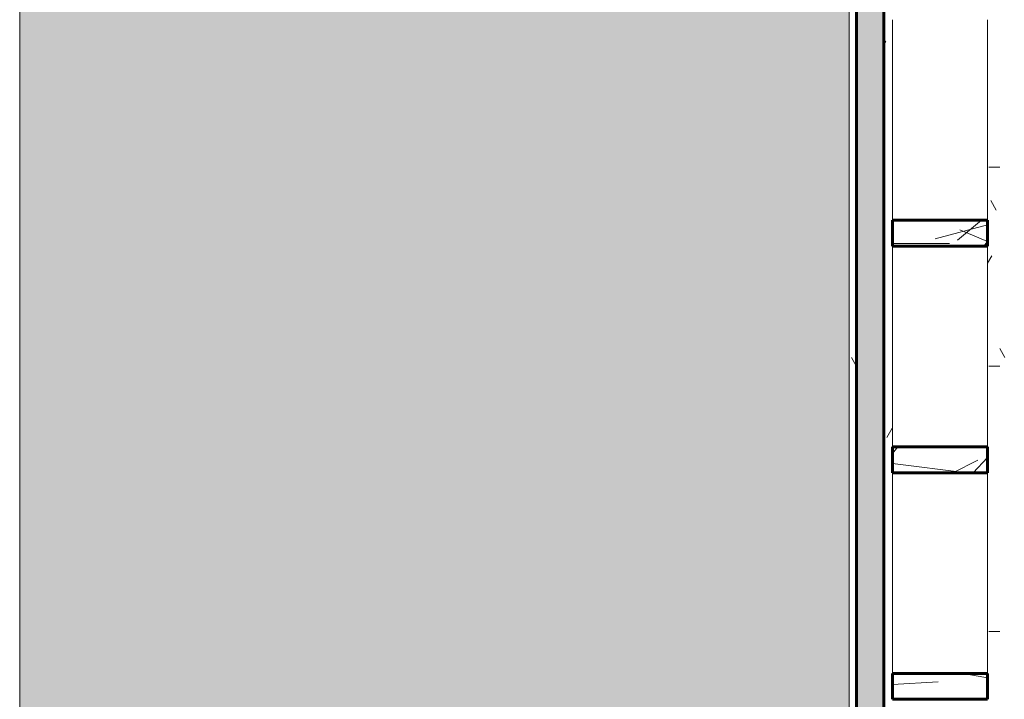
# Model space of a CAD drawing. Header units: inches. Extents: x 1931 to 3155, y 8338 to 8904.
# Tile 7 of 45: x 2286 to 2343, y 8559 to 8599. Entities that reach past the tile are written whole.
import ezdxf

# ---------------------------------------------------------------- set-up
doc = ezdxf.new("R2010")
doc.units = ezdxf.units.IN
doc.header["$MEASUREMENT"] = 0
for name, color, linetype, lineweight in [('A-FLOR', 192, 'Continuous', 18), ('A-GLAZ-CWMG', 51, 'Continuous', 9), ('A-GLAZ-CWMG-1', 51, 'Continuous', 60), ('A-WALL-1', 113, 'Continuous', 9), ('A-WALL-2', 113, 'Continuous', 60), ('C-BLDG-PADS', 91, 'Continuous', 9)]:
    doc.layers.add(name, color=color, linetype=linetype, lineweight=lineweight)

# ---------------------------------------------------------------- blocks, each defined once
blk = doc.blocks.new('Rectangular Mullion - Stud - Base_Head-1249821-FLOOR PLAN - 2ND FLOOR')
at = {"layer": 'A-GLAZ-CWMG'}
for p, q in [((2336.837, 8560.794), (2336.837, 8572.404)), ((2342.337, 8572.404), (2342.337, 8560.794))]:
    blk.add_line(p, q, dxfattribs=at)
blk = doc.blocks.new('Rectangular Mullion - Stud - Vertical-1346809-FLOOR PLAN - 2ND FLOOR')
at = {"layer": 'A-GLAZ-CWMG'}
h = blk.add_hatch(dxfattribs=at)
h.set_pattern_fill('FP_12', color=256, style=0, pattern_type=2)
h.set_pattern_definition([(94.764, (-8555.214, -2336.837), (20.0293162, -264.33073053), [2.89, -286.108]), (78.69, (-8555.454, -2333.957), (14.7692292, 97.846637), [3.671, -118.705]), (45, (-8554.734, -2330.357), (0, 24.000618), [2.715, -31.226]), (43.152, (-8552.814, -2328.437), (358.50590651, 337.59427673), [5.264, -521.098]), (77.005, (-8548.974, -2324.837), (-51.5072332, -215.190878), [3.202, -316.998]), (90, (-8548.254, -2321.717), (-24, 24), [6, -18]), (99.462, (-8548.254, -2315.717), (16.2151408, -121.2976096), [2.92, -143.067]), (95.711, (-8548.734, -2336.837), (19.2491386, -216.4749802), [2.412, -238.785]), (90, (-8548.974, -2334.437), (-24, 24), [3.6, -20.4]), (61.699, (-8548.974, -2330.837), (141.13929466, 265.5406774), [3.544, -350.812]), (37.875, (-8547.294, -2327.717), (-122.5849696, -92.67717717), [5.473, -268.169]), (50.711, (-8542.974, -2324.357), (117.3845733, 146.13938044), [3.411, -337.693]), (83.66, (-8540.814, -2321.717), (18.7314135, 192.5853557), [4.347, -212.983]), (101.889, (-8540.334, -2317.397), (69.58287241, -336.50838353), [4.66, -461.336]), (96.71, (-8541.294, -2336.837), (-26.78553556, 215.67256736), [4.108, -406.706]), (86.634, (-8541.774, -2332.757), (21.18346446, 384.16597991), [4.087, -404.618]), (56.31, (-8541.534, -2328.677), (-35.076419, -40.615467), [4.327, -82.207]), (42.51, (-8539.134, -2325.077), (262.00993717, 242.17158089), [3.907, -386.785]), (75.069, (-8536.254, -2322.437), (69.01056513, 264.79744534), [3.726, -368.854]), (90, (-8535.294, -2318.837), (-24, 24), [2.88, -21.12]), (102.995, (-8535.294, -2315.957), (-51.5072332, 215.190878), [3.202, -316.998]), (90, (-8559.294, -2329.397), (-24, 24), [0.063, -23.937]), (226.848, (-8555.694, -2326.037), (337.59427673, 358.50590651), [5.264, -521.098]), (243.435, (-8535.294, -2329.877), (-4.799914, -33.599609), [2.147, -51.519]), (261.87, (-8536.254, -2331.797), (-17.2798751, -144.9601737), [3.394, -166.312]), (293.199, (-8536.734, -2335.157), (53.7938028, -117.5174286), [1.828, -180.951]), (63.435, (-8555.694, -2326.037), (4.799914, 33.599609), [2.683, -50.982]), (83.29, (-8554.494, -2323.637), (-26.78553556, -215.67256736), [4.108, -406.706]), (100.125, (-8554.014, -2319.557), (-73.66378219, 407.70250838), [6.826, -675.804]), (100.305, (-8557.854, -2336.837), (-28.2248388, 143.232332), [2.683, -265.645]), (74.476, (-8558.334, -2334.197), (-74.47540965, -263.31229919), [4.484, -443.873]), (47.121, (-8557.134, -2329.877), (-289.84112791, -310.28971512), [4.585, -453.934]), (55.305, (-8554.014, -2326.517), (165.50303544, 241.72817335), [3.795, -375.679]), (80.538, (-8551.854, -2323.397), (16.2151408, 121.2976096), [4.38, -141.607]), (96.582, (-8551.134, -2319.077), (46.17851199, -408.21037087), [6.281, -621.859]), (98.13, (-8551.854, -2336.837), (17.2798751, -144.9601737), [3.394, -166.312]), (78.69, (-8552.334, -2333.477), (14.7692292, 97.846637), [3.671, -118.705]), (47.49, (-8551.614, -2329.877), (-242.17158089, -262.00993717), [3.907, -386.785]), (45, (-8548.974, -2326.997), (0, 24.000618), [4.412, -29.529]), (72.646, (-8545.854, -2323.877), (-98.7331841, -311.14572085), [4.023, -398.29]), (93.367, (-8544.654, -2320.037), (21.19016942, -384.16561013), [4.087, -404.618]), (107.103, (-8544.894, -2315.957), (-75.3745247, 238.96152613), [3.264, -323.171]), (98.746, (-8545.854, -2336.837), (-27.60680008, 167.44529743), [3.157, -312.514]), (75.069, (-8546.334, -2333.717), (69.01056513, 264.79744534), [3.726, -368.854]), (57.995, (-8545.374, -2330.117), (-76.3139748, -117.3041158), [4.528, -221.887]), (40.101, (-8542.974, -2326.277), (-313.24407783, -262.52245709), [5.961, -590.186]), (74.055, (-8538.414, -2322.437), (-30.3394132, -94.1891725), [3.494, -171.228]), (96.009, (-8537.454, -2319.077), (-26.49841584, 239.73726688), [4.585, -453.934]), (113.199, (-8537.934, -2314.517), (-53.7938028, 117.5174286), [1.828, -180.951]), (99.462, (-8538.654, -2336.837), (16.2151408, -121.2976096), [2.92, -143.067]), (79.992, (-8539.134, -2333.957), (45.26219381, 264.48359408), [4.143, -410.161]), (52.595, (-8538.414, -2329.877), (238.21694532, 313.36391941), [5.136, -508.486]), (60.945, (-8559.294, -2325.797), (91.9257102, 170.2633483), [2.471, -244.624]), (79.216, (-8558.094, -2323.637), (-74.2040015, -383.5801134), [5.131, -507.931]), (97.125, (-8557.134, -2318.597), (18.0921544, -168.7389667), [5.805, -187.689])])
h.paths.add_polyline_path([(0, 0), (0, 5.5), (1.5, 5.5), (1.5, 0)], flags=0)
at = {"layer": 'A-GLAZ-CWMG-1'}
for p, q in [((0, 0), (0, 5.5)), ((0, 5.5), (1.5, 5.5)), ((1.5, 5.5), (1.5, 0)), ((1.5, 0), (0, 0))]:
    blk.add_line(p, q, dxfattribs=at)
blk = doc.blocks.new('Rectangular Mullion - Stud - Vertical-V7-FLOOR PLAN - 2ND FLOOR')
at = {"layer": 'A-GLAZ-CWMG'}
h = blk.add_hatch(dxfattribs=at)
h.set_pattern_fill('FP_13', color=256, style=0, pattern_type=2)
h.set_pattern_definition([(94.764, (-8568.324, -2336.837), (20.0293162, -264.33073053), [2.89, -286.108]), (78.69, (-8568.564, -2333.957), (14.7692292, 97.846637), [3.671, -118.705]), (45, (-8567.844, -2330.357), (0, 24.000618), [2.715, -31.226]), (43.152, (-8565.924, -2328.437), (358.50590651, 337.59427673), [5.264, -521.098]), (77.005, (-8562.084, -2324.837), (-51.5072332, -215.190878), [3.202, -316.998]), (90, (-8561.364, -2321.717), (-24, 24), [6, -18]), (99.462, (-8561.364, -2315.717), (16.2151408, -121.2976096), [2.92, -143.067]), (95.711, (-8561.844, -2336.837), (19.2491386, -216.4749802), [2.412, -238.785]), (90, (-8562.084, -2334.437), (-24, 24), [3.6, -20.4]), (61.699, (-8562.084, -2330.837), (141.13929466, 265.5406774), [3.544, -350.812]), (37.875, (-8560.404, -2327.717), (-122.5849696, -92.67717717), [5.473, -268.169]), (50.711, (-8556.084, -2324.357), (117.3845733, 146.13938044), [3.411, -337.693]), (83.66, (-8553.924, -2321.717), (18.7314135, 192.5853557), [4.347, -212.983]), (101.889, (-8553.444, -2317.397), (69.58287241, -336.50838353), [4.66, -461.336]), (96.71, (-8554.404, -2336.837), (-26.78553556, 215.67256736), [4.108, -406.706]), (86.634, (-8554.884, -2332.757), (21.18346446, 384.16597991), [4.087, -404.618]), (56.31, (-8554.644, -2328.677), (-35.076419, -40.615467), [4.327, -82.207]), (42.51, (-8552.244, -2325.077), (262.00993717, 242.17158089), [3.907, -386.785]), (75.069, (-8549.364, -2322.437), (69.01056513, 264.79744534), [3.726, -368.854]), (90, (-8548.404, -2318.837), (-24, 24), [2.88, -21.12]), (102.995, (-8548.404, -2315.957), (-51.5072332, 215.190878), [3.202, -316.998]), (90, (-8572.404, -2329.397), (-24, 24), [0.063, -23.937]), (226.848, (-8568.804, -2326.037), (337.59427673, 358.50590651), [5.264, -521.098]), (243.435, (-8548.404, -2329.877), (-4.799914, -33.599609), [2.147, -51.519]), (261.87, (-8549.364, -2331.797), (-17.2798751, -144.9601737), [3.394, -166.312]), (293.199, (-8549.844, -2335.157), (53.7938028, -117.5174286), [1.828, -180.951]), (63.435, (-8568.804, -2326.037), (4.799914, 33.599609), [2.683, -50.982]), (83.29, (-8567.604, -2323.637), (-26.78553556, -215.67256736), [4.108, -406.706]), (100.125, (-8567.124, -2319.557), (-73.66378219, 407.70250838), [6.826, -675.804]), (100.305, (-8570.964, -2336.837), (-28.2248388, 143.232332), [2.683, -265.645]), (74.476, (-8571.444, -2334.197), (-74.47540965, -263.31229919), [4.484, -443.873]), (47.121, (-8570.244, -2329.877), (-289.84112791, -310.28971512), [4.585, -453.934]), (55.305, (-8567.124, -2326.517), (165.50303544, 241.72817335), [3.795, -375.679]), (80.538, (-8564.964, -2323.397), (16.2151408, 121.2976096), [4.38, -141.607]), (96.582, (-8564.244, -2319.077), (46.17851199, -408.21037087), [6.281, -621.859]), (98.13, (-8564.964, -2336.837), (17.2798751, -144.9601737), [3.394, -166.312]), (78.69, (-8565.444, -2333.477), (14.7692292, 97.846637), [3.671, -118.705]), (47.49, (-8564.724, -2329.877), (-242.17158089, -262.00993717), [3.907, -386.785]), (45, (-8562.084, -2326.997), (0, 24.000618), [4.412, -29.529]), (72.646, (-8558.964, -2323.877), (-98.7331841, -311.14572085), [4.023, -398.29]), (93.367, (-8557.764, -2320.037), (21.19016942, -384.16561013), [4.087, -404.618]), (107.103, (-8558.004, -2315.957), (-75.3745247, 238.96152613), [3.264, -323.171]), (98.746, (-8558.964, -2336.837), (-27.60680008, 167.44529743), [3.157, -312.514]), (75.069, (-8559.444, -2333.717), (69.01056513, 264.79744534), [3.726, -368.854]), (57.995, (-8558.484, -2330.117), (-76.3139748, -117.3041158), [4.528, -221.887]), (40.101, (-8556.084, -2326.277), (-313.24407783, -262.52245709), [5.961, -590.186]), (74.055, (-8551.524, -2322.437), (-30.3394132, -94.1891725), [3.494, -171.228]), (96.009, (-8550.564, -2319.077), (-26.49841584, 239.73726688), [4.585, -453.934]), (113.199, (-8551.044, -2314.517), (-53.7938028, 117.5174286), [1.828, -180.951]), (99.462, (-8551.764, -2336.837), (16.2151408, -121.2976096), [2.92, -143.067]), (79.992, (-8552.244, -2333.957), (45.26219381, 264.48359408), [4.143, -410.161]), (52.595, (-8551.524, -2329.877), (238.21694532, 313.36391941), [5.136, -508.486]), (60.945, (-8572.404, -2325.797), (91.9257102, 170.2633483), [2.471, -244.624]), (79.216, (-8571.204, -2323.637), (-74.2040015, -383.5801134), [5.131, -507.931]), (97.125, (-8570.244, -2318.597), (18.0921544, -168.7389667), [5.805, -187.689])])
h.paths.add_polyline_path([(0, 0), (0, 5.5), (1.5, 5.5), (1.5, 0)], flags=0)
at = {"layer": 'A-GLAZ-CWMG-1'}
for p, q in [((0, 0), (0, 5.5)), ((0, 5.5), (1.5, 5.5)), ((1.5, 5.5), (1.5, 0)), ((1.5, 0), (0, 0))]:
    blk.add_line(p, q, dxfattribs=at)
blk = doc.blocks.new('Rectangular Mullion - Stud - Vertical-V8-FLOOR PLAN - 2ND FLOOR')
at = {"layer": 'A-GLAZ-CWMG'}
h = blk.add_hatch(dxfattribs=at)
h.set_pattern_fill('FP_14', color=256, style=0, pattern_type=2)
h.set_pattern_definition([(94.764, (-8581.433, -2336.837), (20.0293162, -264.33073053), [2.89, -286.108]), (78.69, (-8581.673, -2333.957), (14.7692292, 97.846637), [3.671, -118.705]), (45, (-8580.953, -2330.357), (0, 24.000618), [2.715, -31.226]), (43.152, (-8579.033, -2328.437), (358.50590651, 337.59427673), [5.264, -521.098]), (77.005, (-8575.193, -2324.837), (-51.5072332, -215.190878), [3.202, -316.998]), (90, (-8574.473, -2321.717), (-24, 24), [6, -18]), (99.462, (-8574.473, -2315.717), (16.2151408, -121.2976096), [2.92, -143.067]), (95.711, (-8574.953, -2336.837), (19.2491386, -216.4749802), [2.412, -238.785]), (90, (-8575.193, -2334.437), (-24, 24), [3.6, -20.4]), (61.699, (-8575.193, -2330.837), (141.13929466, 265.5406774), [3.544, -350.812]), (37.875, (-8573.513, -2327.717), (-122.5849696, -92.67717717), [5.473, -268.169]), (50.711, (-8569.193, -2324.357), (117.3845733, 146.13938044), [3.411, -337.693]), (83.66, (-8567.033, -2321.717), (18.7314135, 192.5853557), [4.347, -212.983]), (101.889, (-8566.553, -2317.397), (69.58287241, -336.50838353), [4.66, -461.336]), (96.71, (-8567.513, -2336.837), (-26.78553556, 215.67256736), [4.108, -406.706]), (86.634, (-8567.993, -2332.757), (21.18346446, 384.16597991), [4.087, -404.618]), (56.31, (-8567.753, -2328.677), (-35.076419, -40.615467), [4.327, -82.207]), (42.51, (-8565.353, -2325.077), (262.00993717, 242.17158089), [3.907, -386.785]), (75.069, (-8562.473, -2322.437), (69.01056513, 264.79744534), [3.726, -368.854]), (90, (-8561.513, -2318.837), (-24, 24), [2.88, -21.12]), (102.995, (-8561.513, -2315.957), (-51.5072332, 215.190878), [3.202, -316.998]), (90, (-8585.513, -2329.397), (-24, 24), [0.063, -23.937]), (226.848, (-8581.913, -2326.037), (337.59427673, 358.50590651), [5.264, -521.098]), (243.435, (-8561.513, -2329.877), (-4.799914, -33.599609), [2.147, -51.519]), (261.87, (-8562.473, -2331.797), (-17.2798751, -144.9601737), [3.394, -166.312]), (293.199, (-8562.953, -2335.157), (53.7938028, -117.5174286), [1.828, -180.951]), (63.435, (-8581.913, -2326.037), (4.799914, 33.599609), [2.683, -50.982]), (83.29, (-8580.713, -2323.637), (-26.78553556, -215.67256736), [4.108, -406.706]), (100.125, (-8580.233, -2319.557), (-73.66378219, 407.70250838), [6.826, -675.804]), (100.305, (-8584.073, -2336.837), (-28.2248388, 143.232332), [2.683, -265.645]), (74.476, (-8584.553, -2334.197), (-74.47540965, -263.31229919), [4.484, -443.873]), (47.121, (-8583.353, -2329.877), (-289.84112791, -310.28971512), [4.585, -453.934]), (55.305, (-8580.233, -2326.517), (165.50303544, 241.72817335), [3.795, -375.679]), (80.538, (-8578.073, -2323.397), (16.2151408, 121.2976096), [4.38, -141.607]), (96.582, (-8577.353, -2319.077), (46.17851199, -408.21037087), [6.281, -621.859]), (98.13, (-8578.073, -2336.837), (17.2798751, -144.9601737), [3.394, -166.312]), (78.69, (-8578.553, -2333.477), (14.7692292, 97.846637), [3.671, -118.705]), (47.49, (-8577.833, -2329.877), (-242.17158089, -262.00993717), [3.907, -386.785]), (45, (-8575.193, -2326.997), (0, 24.000618), [4.412, -29.529]), (72.646, (-8572.073, -2323.877), (-98.7331841, -311.14572085), [4.023, -398.29]), (93.367, (-8570.873, -2320.037), (21.19016942, -384.16561013), [4.087, -404.618]), (107.103, (-8571.113, -2315.957), (-75.3745247, 238.96152613), [3.264, -323.171]), (98.746, (-8572.073, -2336.837), (-27.60680008, 167.44529743), [3.157, -312.514]), (75.069, (-8572.553, -2333.717), (69.01056513, 264.79744534), [3.726, -368.854]), (57.995, (-8571.593, -2330.117), (-76.3139748, -117.3041158), [4.528, -221.887]), (40.101, (-8569.193, -2326.277), (-313.24407783, -262.52245709), [5.961, -590.186]), (74.055, (-8564.633, -2322.437), (-30.3394132, -94.1891725), [3.494, -171.228]), (96.009, (-8563.673, -2319.077), (-26.49841584, 239.73726688), [4.585, -453.934]), (113.199, (-8564.153, -2314.517), (-53.7938028, 117.5174286), [1.828, -180.951]), (99.462, (-8564.873, -2336.837), (16.2151408, -121.2976096), [2.92, -143.067]), (79.992, (-8565.353, -2333.957), (45.26219381, 264.48359408), [4.143, -410.161]), (52.595, (-8564.633, -2329.877), (238.21694532, 313.36391941), [5.136, -508.486]), (60.945, (-8585.513, -2325.797), (91.9257102, 170.2633483), [2.471, -244.624]), (79.216, (-8584.313, -2323.637), (-74.2040015, -383.5801134), [5.131, -507.931]), (97.125, (-8583.353, -2318.597), (18.0921544, -168.7389667), [5.805, -187.689])])
h.paths.add_polyline_path([(0, 0), (0, 5.5), (1.5, 5.5), (1.5, 0)], flags=0)
at = {"layer": 'A-GLAZ-CWMG-1'}
for p, q in [((0, 0), (0, 5.5)), ((0, 5.5), (1.5, 5.5)), ((1.5, 5.5), (1.5, 0)), ((1.5, 0), (0, 0))]:
    blk.add_line(p, q, dxfattribs=at)

msp = doc.modelspace()

# ---------------------------------------------------------------- hatches: boundary and pattern name
at = {"layer": 'A-FLOR'}
h = msp.add_hatch(color=256, dxfattribs=at)
h.paths.add_polyline_path([(2429.712, 8372.569), (2429.712, 8394.069), (2424.337, 8394.069), (2424.337, 8403.194), (2429.712, 8403.194), (2429.712, 8505.569), (2422.43, 8505.569), (2422.43, 8506.069), (2339.587, 8506.069), (2339.587, 8505.569), (2334.337, 8505.569), (2334.337, 8508.319), (2334.762, 8508.319), (2334.762, 8513.694), (2334.337, 8513.694), (2334.337, 8621.319), (2286.337, 8621.319), (2286.337, 8372.569), (2424.337, 8372.569)], flags=0)
h.paths.add_polyline_path([(2339.524, 8505.632), (2339.524, 8506.007), (2339.337, 8506.007), (2339.337, 8506.069), (2336.899, 8506.069), (2336.899, 8505.632), (2339.274, 8505.632)], flags=0)
h.paths.add_polyline_path([(2334.399, 8505.632), (2334.762, 8505.632), (2334.762, 8508.069), (2334.699, 8508.069), (2334.699, 8508.257), (2334.399, 8508.257), (2334.399, 8508.007)], flags=0)
h.paths.add_polyline_path([(2336.774, 8505.632), (2336.774, 8508.257), (2336.399, 8508.257), (2336.399, 8508.069), (2336.337, 8508.069), (2336.337, 8505.632)], flags=0)
h.paths.add_polyline_path([(2390.774, 8507.644), (2422.43, 8507.644), (2422.43, 8508.069), (2342.337, 8508.069), (2342.337, 8507.644), (2389.274, 8507.644)], flags=0)
h.paths.add_polyline_path([(2336.837, 8508.319), (2336.837, 8513.569), (2429.712, 8513.569), (2429.712, 8513.694), (2336.337, 8513.694), (2336.337, 8508.319), (2336.774, 8508.319)], flags=0)
at = {"layer": 'A-WALL-1'}
msp.add_hatch(color=256, dxfattribs=at).paths.add_polyline_path([(2336.337, 8505.632), (2336.337, 8620.507), (2334.762, 8620.507), (2334.762, 8505.632)], flags=0)
at = {"layer": 'C-BLDG-PADS'}
h = msp.add_hatch(dxfattribs=at)
h.set_pattern_fill('FP_34', color=256, style=0, pattern_type=2)
h.set_pattern_definition([(0, (0, 0), (15.36, 3.84), [0.634, -10.886, 0.634, -10.886, -61.44]), (0, (0, 0), (15.36, 3.84), [-23.04, 0.634, -22.406, 0.634, -10.886, -26.88]), (0, (0, 0), (15.36, 3.84), [-57.6, 0.634, -7.046, 0.634, -18.566]), (120, (5.76, 1.92), (-11.0055376, 11.3821502), [0.634, -10.886, 0.634, -10.886, -61.44]), (120, (5.76, 1.92), (-11.0055376, 11.3821502), [-23.04, 0.634, -22.406, 0.634, -10.886, -26.88]), (120, (5.76, 1.92), (-11.0055376, 11.3821502), [-57.6, 0.634, -7.046, 0.634, -18.566]), (240, (7.68, 9.6), (-4.3544624, -15.2221502), [0.634, -10.886, 0.634, -10.886, -61.44]), (240, (7.68, 9.6), (-4.3544624, -15.2221502), [-23.04, 0.634, -22.406, 0.634, -10.886, -26.88]), (240, (7.68, 9.6), (-4.3544624, -15.2221502), [-57.6, 0.634, -7.046, 0.634, -18.566])])
h.paths.add_polyline_path([(2334.337, 8513.694), (2334.762, 8513.694), (2334.762, 8617.819), (2334.337, 8617.819), (2334.337, 8513.819)], flags=0)
h.paths.add_polyline_path([(2336.337, 8513.694), (2336.837, 8513.694), (2336.837, 8617.819), (2336.337, 8617.819), (2336.337, 8513.819)], flags=0)
h.paths.add_polyline_path([(2342.337, 8513.694), (2344.434, 8513.694), (2344.434, 8513.819), (2343.337, 8513.819), (2343.337, 8621.319), (2342.337, 8621.319), (2342.337, 8513.819)], flags=0)
h.paths.add_polyline_path([(2428.434, 8513.694), (2429.712, 8513.694), (2429.712, 8624.007), (2428.434, 8624.007), (2428.434, 8514.443)], flags=0)
h.paths.add_polyline_path([(2334.699, 8617.882), (2334.699, 8618.069), (2334.762, 8618.069), (2334.762, 8620.507), (2334.399, 8620.507), (2334.399, 8617.882)], flags=0)
h.paths.add_polyline_path([(2336.399, 8617.882), (2336.774, 8617.882), (2336.774, 8620.507), (2336.337, 8620.507), (2336.337, 8618.069), (2336.399, 8618.069), (2336.399, 8617.913)], flags=0)
h.paths.add_polyline_path([(2334.399, 8620.569), (2336.837, 8620.569), (2336.837, 8621.319), (2334.337, 8621.319), (2334.337, 8620.569)], flags=0)
h.paths.add_polyline_path([(2344.434, 8623.819), (2344.434, 8624.007), (2343.899, 8624.007), (2343.899, 8623.819)], flags=0)

# ---------------------------------------------------------------- linework, layer by layer
at = {"layer": 'A-FLOR'}
for p, q in [((2286.337, 8621.319), (2286.337, 8372.569)), ((2334.337, 8513.694), (2334.337, 8617.819))]:
    msp.add_line(p, q, dxfattribs=at)
at = {"layer": 'A-WALL-2'}
for p, q in [((2334.762, 8620.507), (2334.762, 8505.632)), ((2336.337, 8505.632), (2336.337, 8620.507))]:
    msp.add_line(p, q, dxfattribs=at)

# ---------------------------------------------------------------- block references
at = {"layer": 'A-GLAZ-CWMG'}
for p in [(0, 26.219), (0, 13.109), (0, 0)]:
    msp.add_blockref('Rectangular Mullion - Stud - Base_Head-1249821-FLOOR PLAN - 2ND FLOOR', p, dxfattribs=at)
at = {"layer": 'A-GLAZ-CWMG', "extrusion": (0, 0, -1), "rotation": 89.99999999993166}
for name, p in [('Rectangular Mullion - Stud - Vertical-V8-FLOOR PLAN - 2ND FLOOR', (-2336.837, 8585.513)), ('Rectangular Mullion - Stud - Vertical-V7-FLOOR PLAN - 2ND FLOOR', (-2336.837, 8572.404)), ('Rectangular Mullion - Stud - Vertical-1346809-FLOOR PLAN - 2ND FLOOR', (-2336.837, 8559.294))]:
    msp.add_blockref(name, p, dxfattribs=at)

doc.saveas('drawing.dxf')
